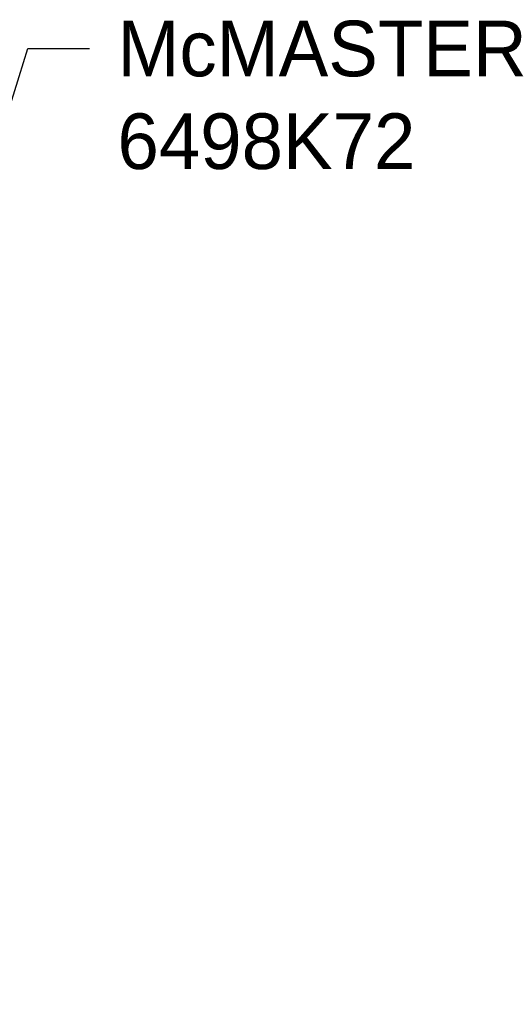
# Model space of a CAD drawing. Header units: inches. Extents: x 0.1 to 43.9, y 0.1 to 33.9.
# Tile 42 of 50: x 33.9 to 35.5, y 12.4 to 15.6. Entities that reach past the tile are written whole.
import ezdxf
from ezdxf import colors
from ezdxf.entities.mleader import LeaderData, LeaderLine
from ezdxf.math import Vec2, Vec3

# ---------------------------------------------------------------- set-up
doc = ezdxf.new("R2010")
doc.units = ezdxf.units.IN
doc.header["$MEASUREMENT"] = 0

msp = doc.modelspace()

# ---------------------------------------------------------------- leaders
ml = msp.add_multileader_mtext('Standard')
ml.set_content('McMASTER\\P6498K72', color=256)
ml.set_leader_properties()
ml.build(insert=Vec2(0, 0))
ml.multileader.update_dxf_attribs({"dogleg_length": 0.2, "arrow_head_size": 0.4})
ctx = ml.context
ctx.base_point, ctx.char_height, ctx.arrow_head_size, ctx.landing_gap_size, ctx.plane_origin = Vec3(34.1735, 15.469), 0.18, 0.4, 0.09, Vec3(33.0125, 12.376)
notes = []
notes.append((ctx, [(0, (1, 1, 0), (33.9735, 15.469), (1, 0), 0.2, [(0, [(33.0125, 12.376)], 0, [])])]))
ctx.mtext.insert, ctx.mtext.flow_direction = Vec3(34.2635, 15.559), 5
for ctx, leaders in notes:
    for number, flags, end, landing, length, lines in leaders:
        leader = LeaderData()
        leader.index, (leader.has_last_leader_line, leader.has_dogleg_vector, leader.attachment_direction) = number, flags
        leader.last_leader_point, leader.dogleg_vector, leader.dogleg_length = Vec3(end), Vec3(landing), length
        for number, points, colour, breaks in lines:
            line = LeaderLine()
            line.index, line.vertices, line.color, line.breaks = number, Vec3.list(points), colors.encode_raw_color(colour), breaks
            leader.lines.append(line)
        ctx.leaders.append(leader)

doc.saveas('drawing.dxf')
